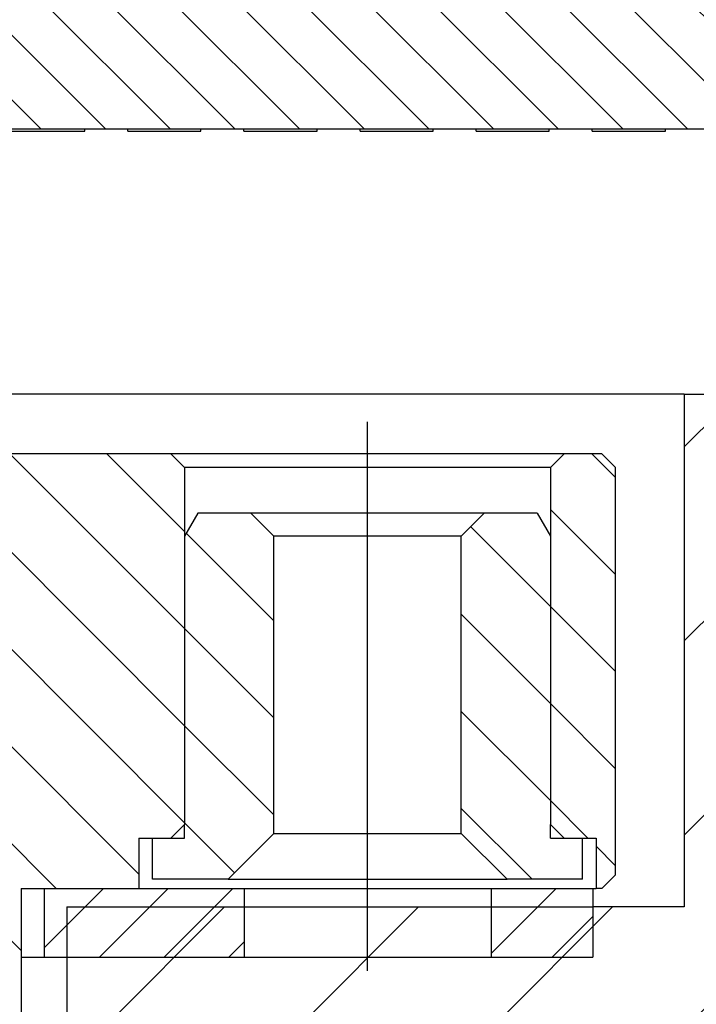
# Model space of a CAD drawing. Extents: x -1763 to 4575, y -3429 to 1051.
# Tile 138 of 193: x 3296 to 3311, y -2483 to -2461. Entities that reach past the tile are written whole.
import ezdxf

# ---------------------------------------------------------------- set-up
doc = ezdxf.new("R2010")
doc.units = 0
doc.linetypes.add('DASHED', pattern=[15, 7, -8])
doc.linetypes.add('DOT_CENTER', pattern=[14, 12, -1, 0, -1])
doc.layers.get('0').update_dxf_attribs({"linetype": 'CONTINUOUS'})
doc.layers.add('1', color=7, linetype='CONTINUOUS')
pattern_1 = [(135, (0, 0), (-1.06066017, -1.06066017), [])]
pattern_2 = [(225, (0, 0), (0.70710678, -0.70710678), [])]

# ---------------------------------------------------------------- blocks, each defined once
blk = doc.blocks.new('Z-STACK', base_point=(-660.966, -2613.082))
at = {"linetype": 'CONTINUOUS'}
h = blk.add_hatch(dxfattribs=at)
h.set_pattern_fill('USER', color=3, angle=135, pattern_type=0)
h.set_pattern_definition([(135, (0, 0), (-0.70710678, -0.70710678), [])])
h.paths.add_polyline_path([(3340.811, -2460.268), (3344.831, -2460.268), (3344.831, -2462.368), (3343.431, -2463.768), (3340.881, -2463.768), (3339.281, -2463.768), (3338.341, -2463.768), (3336.741, -2463.768), (3335.801, -2463.768), (3334.201, -2463.768), (3333.261, -2463.768), (3331.661, -2463.768), (3330.721, -2463.768), (3329.121, -2463.768), (3328.181, -2463.768), (3326.581, -2463.768), (3325.641, -2463.768), (3324.041, -2463.768), (3323.101, -2463.768), (3321.501, -2463.768), (3320.561, -2463.768), (3318.961, -2463.768), (3318.021, -2463.768), (3316.421, -2463.768), (3315.481, -2463.768), (3313.881, -2463.768), (3312.941, -2463.768), (3311.341, -2463.768), (3310.401, -2463.768), (3308.801, -2463.768), (3307.861, -2463.768), (3306.261, -2463.768), (3305.321, -2463.768), (3303.721, -2463.768), (3302.781, -2463.768), (3301.181, -2463.768), (3300.241, -2463.768), (3298.641, -2463.768), (3297.701, -2463.768), (3296.101, -2463.768), (3295.161, -2463.768), (3293.561, -2463.768), (3293.291, -2463.768), (3293.291, -2460.268), (3295.811, -2460.268), (3300.311, -2460.268), (3315.931, -2460.268), (3336.311, -2460.268)])
h = blk.add_hatch(dxfattribs=at)
h.set_pattern_fill('USER', color=4, scale=1.5, angle=135, pattern_type=0)
h.set_pattern_definition(pattern_1)
h.paths.add_polyline_path([(3299.886, -2471.568), (3299.886, -2472.668), (3299.886, -2478.968), (3299.586, -2479.268), (3299.186, -2479.268), (3298.886, -2479.268), (3298.886, -2480.368), (3296.811, -2480.368), (3296.311, -2480.368), (3296.311, -2500.568), (3296.011, -2500.868), (3293.291, -2500.868), (3293.291, -2470.868), (3299.586, -2470.868), (3299.886, -2471.168)])
h = blk.add_hatch(dxfattribs=at)
h.set_pattern_fill('USER', color=4, scale=1.5, angle=135, pattern_type=0)
h.set_pattern_definition(pattern_1)
h.paths.add_polyline_path([(3309.311, -2471.168), (3309.311, -2480.068), (3309.011, -2480.368), (3308.886, -2480.368), (3308.886, -2479.268), (3308.586, -2479.268), (3308.186, -2479.268), (3307.886, -2478.968), (3307.886, -2472.668), (3307.886, -2471.568), (3307.886, -2471.168), (3308.186, -2470.868), (3309.011, -2470.868)])
h = blk.add_hatch(dxfattribs=at)
h.set_pattern_fill('USER', color=6, scale=1.5, angle=135, pattern_type=0)
h.set_pattern_definition(pattern_1)
h.paths.add_polyline_path([(3301.836, -2472.668), (3301.336, -2472.168), (3300.175, -2472.168), (3299.886, -2472.668), (3299.886, -2478.968), (3299.886, -2479.268), (3299.586, -2479.268), (3299.186, -2479.268), (3299.186, -2480.168), (3300.836, -2480.168), (3301.836, -2479.168)])
h = blk.add_hatch(dxfattribs=at)
h.set_pattern_fill('USER', color=6, scale=1.5, angle=135, pattern_type=0)
h.set_pattern_definition(pattern_1)
h.paths.add_polyline_path([(3307.886, -2478.968), (3307.886, -2479.268), (3308.186, -2479.268), (3308.586, -2479.268), (3308.586, -2480.168), (3306.936, -2480.168), (3305.936, -2479.168), (3305.936, -2472.668), (3306.436, -2472.168), (3307.598, -2472.168), (3307.886, -2472.668)])
h = blk.add_hatch(dxfattribs=at)
h.set_pattern_fill('USER', color=1, angle=225, pattern_type=0)
h.set_pattern_definition(pattern_2)
h.paths.add_polyline_path([(3298.886, -2480.368), (3301.186, -2480.368), (3301.186, -2481.868), (3296.811, -2481.868), (3296.811, -2480.368)])
h = blk.add_hatch(dxfattribs=at)
h.set_pattern_fill('USER', color=1, angle=225, pattern_type=0)
h.set_pattern_definition(pattern_2)
h.paths.add_polyline_path([(3306.586, -2481.868), (3308.811, -2481.868), (3308.811, -2480.368), (3306.586, -2480.368)])
at = {"layer": '1', "linetype": 'CONTINUOUS'}
h = blk.add_hatch(dxfattribs=at)
h.set_pattern_fill('USER', color=6, scale=3, angle=45, pattern_type=0)
h.set_pattern_definition([(45, (0, 400), (-2.1213203, 2.1213203), [])])
h.paths.add_polyline_path([(3379.226, -2469.568), (3310.811, -2469.568), (3310.811, -2480.768), (3308.811, -2480.768), (3305.561, -2480.768), (3300.061, -2480.768), (3297.311, -2480.768), (3297.311, -2498.568), (3330.811, -2498.568), (3330.811, -2481.568), (3346.811, -2481.568), (3346.811, -2475.568), (3369.226, -2475.568), (3369.226, -2485.568), (3373.226, -2485.568), (3373.226, -2509.568), (3323.226, -2509.568), (3323.226, -2512.568), (3325.226, -2514.568), (3379.226, -2514.568)])
at = {"color": 3, "linetype": 'CONTINUOUS'}
for p, q in [((3296.101, -2463.768), (3297.701, -2463.768)), ((3296.101, -2463.818), (3296.901, -2463.818)), ((3296.901, -2463.818), (3297.701, -2463.818)), ((3297.701, -2463.818), (3297.701, -2463.768)), ((3297.701, -2463.768), (3298.641, -2463.768)), ((3298.641, -2463.818), (3298.641, -2463.768)), ((3298.641, -2463.768), (3300.241, -2463.768)), ((3298.641, -2463.818), (3299.441, -2463.818)), ((3299.441, -2463.818), (3300.241, -2463.818)), ((3300.241, -2463.818), (3300.241, -2463.768)), ((3300.241, -2463.768), (3301.181, -2463.768)), ((3301.181, -2463.818), (3301.181, -2463.768)), ((3301.181, -2463.768), (3302.781, -2463.768)), ((3301.181, -2463.818), (3301.981, -2463.818)), ((3301.981, -2463.818), (3302.781, -2463.818)), ((3302.781, -2463.818), (3302.781, -2463.768)), ((3302.781, -2463.768), (3303.721, -2463.768)), ((3303.721, -2463.818), (3303.721, -2463.768)), ((3303.721, -2463.768), (3305.321, -2463.768)), ((3303.721, -2463.818), (3304.521, -2463.818)), ((3304.521, -2463.818), (3305.321, -2463.818)), ((3305.321, -2463.818), (3305.321, -2463.768)), ((3305.321, -2463.768), (3306.261, -2463.768)), ((3306.261, -2463.818), (3306.261, -2463.768)), ((3306.261, -2463.768), (3307.861, -2463.768)), ((3306.261, -2463.818), (3307.061, -2463.818)), ((3307.061, -2463.818), (3307.861, -2463.818)), ((3307.861, -2463.818), (3307.861, -2463.768)), ((3307.861, -2463.768), (3308.801, -2463.768)), ((3308.801, -2463.818), (3308.801, -2463.768)), ((3308.801, -2463.768), (3310.401, -2463.768)), ((3308.801, -2463.818), (3309.601, -2463.818)), ((3309.601, -2463.818), (3310.401, -2463.818)), ((3310.401, -2463.818), (3310.401, -2463.768)), ((3310.401, -2463.768), (3311.341, -2463.768))]:
    blk.add_line(p, q, dxfattribs=at)
at = {"color": 6, "linetype": 'CONTINUOUS'}
for p, q in [((3310.811, -2469.568), (3261.226, -2469.568)), ((3310.811, -2469.568), (3310.811, -2480.768)), ((3310.811, -2469.568), (3379.226, -2469.568)), ((3299.886, -2472.668), (3299.886, -2478.968)), ((3307.886, -2472.668), (3307.886, -2478.968)), ((3299.886, -2479.268), (3299.886, -2478.968)), ((3307.886, -2479.268), (3307.886, -2478.968)), ((3297.311, -2480.768), (3300.061, -2480.768)), ((3297.311, -2480.768), (3297.311, -2498.568)), ((3300.061, -2480.768), (3305.561, -2480.768)), ((3305.561, -2480.768), (3308.811, -2480.768)), ((3310.811, -2480.768), (3308.811, -2480.768))]:
    blk.add_line(p, q, dxfattribs=at)
at = {"color": 4, "linetype": 'CONTINUOUS'}
for p, q in [((3299.586, -2470.868), (3293.291, -2470.868)), ((3299.886, -2471.168), (3299.586, -2470.868)), ((3308.186, -2470.868), (3299.586, -2470.868)), ((3307.886, -2471.168), (3308.186, -2470.868)), ((3309.011, -2470.868), (3308.186, -2470.868)), ((3309.011, -2470.868), (3309.311, -2471.168)), ((3299.886, -2471.168), (3299.886, -2471.568)), ((3303.886, -2471.168), (3299.886, -2471.168)), ((3307.886, -2471.168), (3303.886, -2471.168)), ((3307.886, -2471.168), (3307.886, -2471.568)), ((3309.311, -2480.068), (3309.311, -2471.168)), ((3299.886, -2471.568), (3299.886, -2472.668)), ((3307.886, -2471.568), (3307.886, -2472.668)), ((3299.886, -2472.668), (3299.886, -2478.968)), ((3307.886, -2472.668), (3307.886, -2478.968)), ((3299.886, -2478.968), (3299.586, -2479.268)), ((3307.886, -2478.968), (3308.186, -2479.268)), ((3298.886, -2479.268), (3298.886, -2480.368)), ((3298.886, -2479.268), (3299.186, -2479.268)), ((3299.186, -2479.268), (3299.586, -2479.268)), ((3308.186, -2479.268), (3308.586, -2479.268)), ((3308.586, -2479.268), (3308.886, -2479.268)), ((3308.886, -2479.268), (3308.886, -2480.368)), ((3309.011, -2480.368), (3309.311, -2480.068)), ((3296.311, -2480.368), (3296.811, -2480.368)), ((3296.311, -2480.368), (3296.311, -2500.568)), ((3296.811, -2480.368), (3298.886, -2480.368)), ((3308.811, -2480.368), (3308.886, -2480.368)), ((3309.011, -2480.368), (3308.886, -2480.368))]:
    blk.add_line(p, q, dxfattribs=at)
at = {"color": 7, "linetype": 'CONTINUOUS'}
for p, q in [((3300.175, -2472.168), (3299.886, -2472.668)), ((3301.336, -2472.168), (3300.175, -2472.168)), ((3301.836, -2472.668), (3301.336, -2472.168)), ((3306.436, -2472.168), (3301.336, -2472.168)), ((3305.936, -2472.668), (3306.436, -2472.168)), ((3307.598, -2472.168), (3306.436, -2472.168)), ((3307.598, -2472.168), (3307.886, -2472.668)), ((3301.836, -2479.168), (3301.836, -2472.668)), ((3305.936, -2472.668), (3301.836, -2472.668)), ((3305.936, -2479.168), (3305.936, -2472.668)), ((3301.836, -2479.168), (3300.836, -2480.168)), ((3301.836, -2479.168), (3305.336, -2479.168)), ((3305.336, -2479.168), (3305.936, -2479.168)), ((3305.936, -2479.168), (3306.936, -2480.168)), ((3299.186, -2479.268), (3299.586, -2479.268)), ((3299.186, -2480.168), (3299.186, -2479.268)), ((3299.586, -2479.268), (3299.886, -2479.268)), ((3307.886, -2479.268), (3308.186, -2479.268)), ((3308.186, -2479.268), (3308.586, -2479.268)), ((3308.586, -2480.168), (3308.586, -2479.268)), ((3300.836, -2480.168), (3299.186, -2480.168)), ((3300.836, -2480.168), (3306.936, -2480.168)), ((3308.586, -2480.168), (3306.936, -2480.168)), ((3296.811, -2480.368), (3296.811, -2481.868)), ((3296.811, -2480.368), (3298.886, -2480.368)), ((3298.886, -2480.368), (3301.186, -2480.368)), ((3301.186, -2480.368), (3303.886, -2480.368)), ((3301.186, -2480.368), (3301.186, -2481.868)), ((3303.886, -2480.368), (3306.586, -2480.368)), ((3306.586, -2480.368), (3308.811, -2480.368)), ((3306.586, -2480.368), (3306.586, -2481.868)), ((3308.811, -2480.368), (3308.811, -2481.868)), ((3296.311, -2481.868), (3296.811, -2481.868)), ((3296.811, -2481.868), (3301.186, -2481.868)), ((3301.186, -2481.868), (3303.886, -2481.868)), ((3303.886, -2481.868), (3306.586, -2481.868)), ((3306.586, -2481.868), (3308.811, -2481.868))]:
    blk.add_line(p, q, dxfattribs=at)
at = {"color": 4, "linetype": 'DASHED'}
for p, q in [((3299.586, -2479.268), (3299.886, -2479.268)), ((3307.886, -2479.268), (3308.186, -2479.268)), ((3298.886, -2480.368), (3301.186, -2480.368)), ((3301.186, -2480.368), (3303.886, -2480.368)), ((3303.886, -2480.368), (3306.586, -2480.368)), ((3306.586, -2480.368), (3308.811, -2480.368))]:
    blk.add_line(p, q, dxfattribs=at)
at = {"color": 7, "linetype": 'DASHED'}
blk.add_line((3296.311, -2480.368), (3296.811, -2480.368), dxfattribs=at)
at = {"layer": '1', "color": 1, "linetype": 'DOT_CENTER'}
blk.add_line((3303.886, -2482.168), (3303.886, -2469.668), dxfattribs=at)

msp = doc.modelspace()

# ---------------------------------------------------------------- block references
at = {"layer": '1'}
msp.add_blockref('Z-STACK', (-660.966, -2613.082), dxfattribs=at)

doc.saveas('drawing.dxf')
